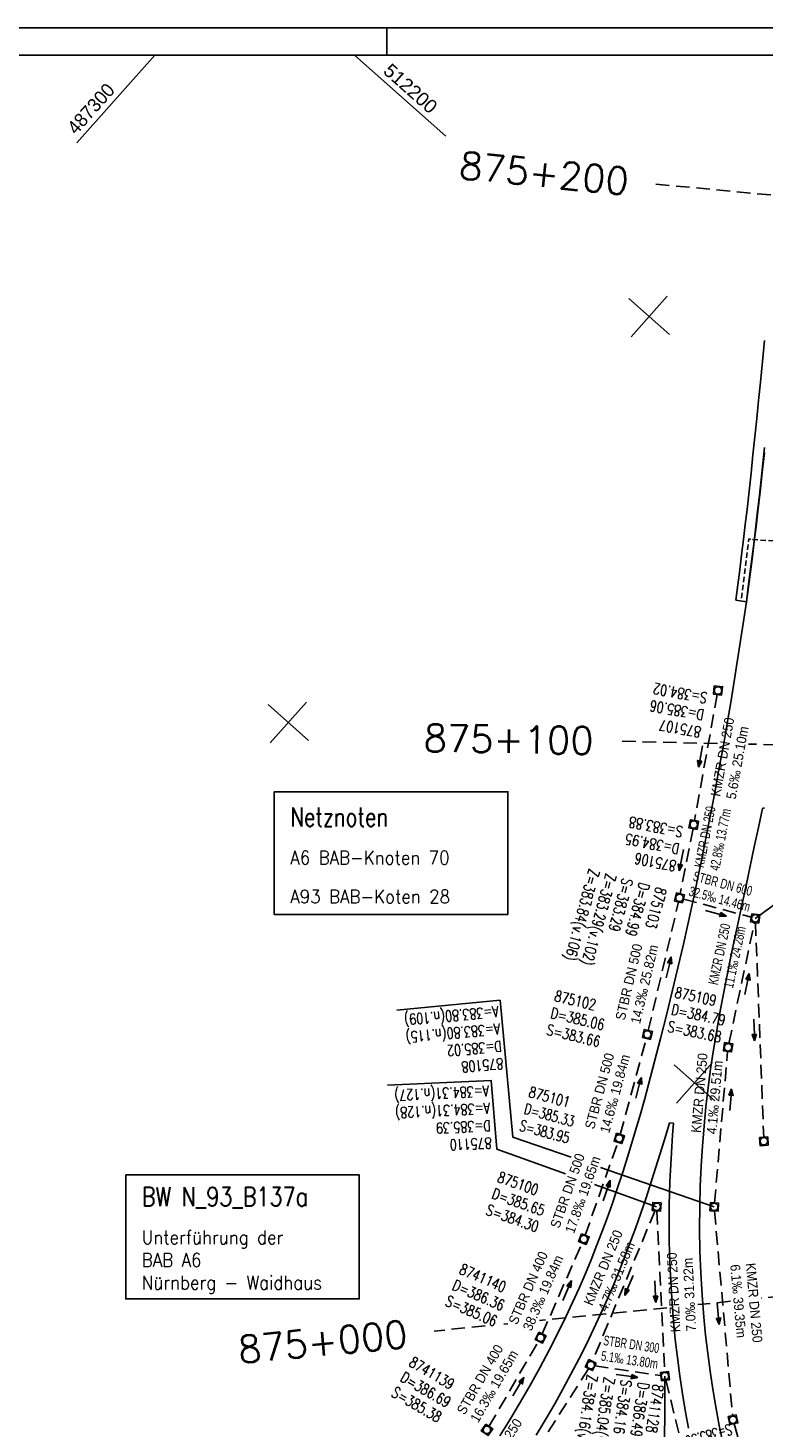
# Model space of a CAD drawing. Header units: millimetres. Extents: x -519 to 616, y -483 to 277.
# Tile 19 of 26: x -190 to -54, y 19 to 277. Entities that reach past the tile are written whole.
import ezdxf
from ezdxf.enums import TextEntityAlignment as Align

# ---------------------------------------------------------------- set-up
doc = ezdxf.new("R2010")
doc.units = ezdxf.units.MM
doc.header["$LTSCALE"] = 10
for name, pattern in [('LT00', [0]), ('LT00004', [0.6, 0.4, -0.2]), ('LT17', [0.15, 0.1, -0.05]), ('STRICHLINIE2', [0.375, 0.25, -0.125])]:
    doc.linetypes.add(name, pattern=pattern)
for name, color, linetype in [('--Ansichtsfenster', 6, 'Continuous'), ('--EK_03-Halt-Pfeil', 4, 'LT00'), ('--EK_03-Halt-Text', 140, 'LT00'), ('--EK_03-Haltung', 7, 'STRICHLINIE2'), ('--EK_03-Schacht-Text', 5, 'LT00'), ('--EK_06-Halt-Pfeil', 4, 'LT00'), ('--EK_06-Halt-Text', 140, 'LT00'), ('--EK_06-Haltung', 7, 'STRICHLINIE2'), ('--EK_06-Schacht-Text', 5, 'LT00'), ('--EK_A6-TEXT-KILOMETER', 30, 'LT17'), ('--EK_BW-SCHRIFT_A', 20, 'Continuous'), ('--EK_FBR', 2, 'LT00'), ('--Rahmen', 120, 'Continuous'), ('V_BR_KAPPE', 30, 'LT00'), ('V_KA_MULD', 182, 'LT00'), ('V_L_BWID', 30, 'LT17'), ('V_RASTER_75', 121, 'LT00')]:
    doc.layers.add(name, color=color, linetype=linetype)
doc.layers.add('Ausschnitt', color=7, linetype='LT00004', plot=False)
doc.styles.add('Beschrift', font='arial.ttf')
doc.styles.add('Haltungsbeschriftung', font='arial.ttf', dxfattribs={"width": 0.75})
doc.styles.add('Kilometrierung', font='romans.shx')
doc.styles.add('schachtbeschriftung', font='romans.shx', dxfattribs={"width": 0.75, "height": 0.2})
doc.styles.get("Standard").update_dxf_attribs({"font": 'arial.ttf'})

# ---------------------------------------------------------------- blocks, each defined once
blk = doc.blocks.new('SYMB1210')
at = {"color": 0, "linetype": 'ByBlock'}
blk.add_line((0.018815, -0.179014), (0.055623, -0.17119), dxfattribs=at)
for points in [[(-0.2, -0.2), (-0.2, 0.2), (0.2, 0.2), (0.2, -0.2), (-0.2, -0.2)], [(0.018815, 0.179014), (-0.018815, 0.179014), (-0.055623, 0.17119), (-0.09, 0.155885), (-0.120444, 0.133766), (-0.145623, 0.105801), (-0.164438, 0.073213), (-0.176067, 0.037424), (-0.18, 0)], [(-0.18, 0), (-0.176067, -0.037424), (-0.164438, -0.073213), (-0.145623, -0.105801), (-0.120444, -0.133766), (-0.09, -0.155885), (-0.055623, -0.17119), (-0.018815, -0.179014), (0.018815, -0.179014)], [(0.18, 0), (0.176067, 0.037424), (0.164438, 0.073213), (0.145623, 0.105801), (0.120444, 0.133766), (0.09, 0.155885), (0.055623, 0.17119), (0.018815, 0.179014)], [(0.055623, -0.17119), (0.09, -0.155885), (0.120444, -0.133766), (0.145623, -0.105801), (0.164438, -0.073213), (0.176067, -0.037424), (0.18, 0)]]:
    blk.add_lwpolyline(points, dxfattribs=at)
blk = doc.blocks.new('SYMB0070')
at = {"color": 0, "linetype": 'ByBlock'}
for p, q in [((-0.5, 0), (0.2, 0)), ((0.5, 0), (0.2, 0.1)), ((0.2, 0.1), (0.2, 0)), ((0.468, 0), (0.21, 0.086)), ((0.21, 0.086), (0.21, -0.086)), ((0.21, -0.086), (0.468, 0)), ((0.22, -0.072), (0.437, 0)), ((0.23, -0.058), (0.405, 0)), ((0.24, -0.045), (0.374, 0)), ((0.342, 0), (0.25, 0.031)), ((0.25, 0.031), (0.25, -0.031)), ((0.25, -0.031), (0.342, 0)), ((0.26, -0.017), (0.31, 0)), ((0.27, -0.003), (0.279, 0))]:
    blk.add_line(p, q, dxfattribs=at)
for points in [[(0.2, 0), (0.2, -0.1), (0.5, 0)], [(0.437, 0), (0.22, 0.072), (0.22, -0.072)], [(0.405, 0), (0.23, 0.058), (0.23, -0.058)], [(0.374, 0), (0.24, 0.045), (0.24, -0.045)], [(0.31, 0), (0.26, 0.017), (0.26, -0.017)], [(0.279, 0), (0.27, 0.003), (0.27, -0.003)]]:
    blk.add_lwpolyline(points, dxfattribs=at)

msp = doc.modelspace()

# ---------------------------------------------------------------- linework, layer by layer
at = {"layer": '--Ansichtsfenster', "linetype": 'Continuous'}
msp.add_lwpolyline([(-493.87, -477.64), (431.13, -477.64), (431.13, 272.36), (-493.87, 272.36)], close=True, dxfattribs=at)
at = {"layer": '--EK_03-Haltung'}
for p, q in [((-74.5, 59.54), (-86.05, 31.76)), ((-74.17, 59.48), (-72.72, 29.79)), ((-85.6, 30.96), (-73.43, 29.15)), ((-108.24, -3.37), (-86.74, 30.43)), ((-72.51, 28.31), (-63.08, -10.34))]:
    msp.add_line(p, q, dxfattribs=at)
at = {"layer": '--EK_03-Schacht-Text', "flags": 128}
for points in [[(-123.77, 82.62), (-104.69, 83.51), (-103.64, 70.85), (-91.01, 66.29)], [(-85.63, 64.35), (-74.21, 60.23)], [(-84.43, 7.97), (-72.78, 10.79), (-72.68, 29.04)]]:
    msp.add_lwpolyline(points, dxfattribs=at)
at = {"layer": '--EK_06-Haltung'}
for p, q in [((-63.05, 154.6), (-67.25, 131.37)), ((-67.52, 129.89), (-69.87, 117.85)), ((-75.75, 92.71), (-70.19, 116.39)), ((-69.29, 116.92), (-56.77, 113.55)), ((-60.92, 90.33), (-56.2, 112.62)), ((-56.02, 112.61), (-54.5, 73.05)), ((-80.91, 73.55), (-76.12, 91.26)), ((-63.56, 60.95), (-61.14, 88.85)), ((-87.37, 55), (-81.35, 72.12)), ((-63.56, 59.45), (-60.23, 21.75)), ((-95.28, 36.8), (-87.92, 53.6)), ((-105.08, 19.77), (-95.96, 35.46)), ((-59.96, 20.28), (-51.08, -11.88))]:
    msp.add_line(p, q, dxfattribs=at)
at = {"layer": '--EK_06-Schacht-Text', "flags": 128}
for points in [[(-51.01, 117.03), (-56.05, 113.36)], [(-122.03, 96.43), (-103.03, 98.28), (-100.69, 73.08), (-89.93, 69.35)], [(-84.53, 67.47), (-63.62, 60.2)]]:
    msp.add_lwpolyline(points, dxfattribs=at)
at = {"layer": '--EK_A6-TEXT-KILOMETER', "ltscale": 2.5}
for p, q in [((-34.55, 244.84), (-74.37, 248.6)), ((-63.04, 145.57), (-80.81, 145.97)), ((-40.82, 145.08), (-57.28, 145.45)), ((-72.31, 41.64), (-95.78, 39.28)), ((-60.62, 42.82), (-66.64, 42.21)), ((-51.2, 43.77), (-54.96, 43.39)), ((-101.6, 38.7), (-102.36, 38.62)), ((-105.76, 38.28), (-115.14, 37.34))]:
    msp.add_line(p, q, dxfattribs=at)
at = {"layer": '--EK_BW-SCHRIFT_A'}
msp.add_lwpolyline([(-144.6, 136.68), (-101.6, 136.68), (-101.6, 114.07), (-144.6, 114.07)], close=True, dxfattribs=at)
at = {"layer": '--EK_FBR'}
for p, q in [((-54.38, 133.71), (-54.74, 133.62)), ((-71.13, 75.61), (-71.82, 75.7))]:
    msp.add_line(p, q, dxfattribs=at)
at = {"layer": '--EK_FBR', "color": 2}
for points in [[(-54.37, 199.08), (-54.76, 195.5), (-55.16, 191.92), (-55.57, 188.35), (-55.9, 185.56), (-56.24, 182.78), (-56.59, 179.99), (-56.95, 177.21), (-57.3, 174.43), (-57.66, 171.65)], [(-103.08, 18.02), (-101.24, 20.98), (-99.44, 23.97), (-97.54, 27.26), (-95.7, 30.58), (-93.92, 33.93), (-92.21, 37.31), (-90.92, 39.93), (-89.68, 42.57), (-88.48, 45.23), (-87.32, 47.91), (-86.27, 50.45), (-85.26, 53.01), (-84.28, 55.57), (-83.33, 58.15), (-82.42, 60.74), (-81.53, 63.34), (-80.4, 66.76), (-79.31, 70.19), (-78.26, 73.64), (-77.26, 77.09), (-76.47, 79.91), (-75.7, 82.73), (-74.95, 85.55), (-74.21, 88.38), (-73.49, 91.21), (-72.4, 95.55), (-71.34, 99.9), (-70.3, 104.26), (-69.29, 108.62), (-68.59, 111.67), (-67.92, 114.74), (-67.25, 117.8), (-66.61, 120.87), (-66.03, 123.69), (-65.47, 126.51), (-64.92, 129.33), (-64.37, 132.15), (-63.83, 134.97), (-63.34, 137.54), (-62.86, 140.1), (-62.39, 142.66), (-61.92, 145.22), (-61.47, 147.79), (-61.03, 150.36), (-60.64, 152.72), (-60.26, 155.07), (-59.89, 157.43), (-59.52, 159.79), (-59.16, 162.15), (-58.79, 164.51), (-58.42, 166.87), (-58.04, 169.26), (-57.66, 171.65)], [(-57.74, 119.43), (-58.29, 116.87), (-58.84, 114.31), (-59.38, 111.75), (-59.93, 109.19), (-60.47, 106.63), (-60.98, 104.14), (-61.49, 101.65), (-61.98, 99.16), (-62.45, 96.66), (-62.91, 94.16), (-63.34, 91.66), (-63.75, 89.15), (-64.27, 85.65), (-64.73, 82.14), (-65.14, 78.63), (-65.48, 75.11), (-65.79, 71.4), (-66.02, 67.7), (-66.19, 63.99), (-66.28, 60.27), (-66.31, 56.19), (-66.24, 52.12), (-66.09, 48.04), (-65.85, 43.97), (-65.52, 39.9), (-65.19, 36.58), (-64.8, 33.27), (-64.36, 29.96), (-63.86, 26.66), (-63.31, 23.37), (-62.68, 19.94), (-61.99, 16.52)], [(-76.23, 61.68), (-77.12, 59.06), (-78.04, 56.44), (-79, 53.83), (-79.98, 51.24), (-81, 48.65), (-82.05, 46.09), (-83.26, 43.27), (-84.52, 40.47), (-85.81, 37.69), (-87.15, 34.93), (-88.55, 32.15), (-89.99, 29.38), (-91.46, 26.64), (-92.98, 23.92), (-94.55, 21.23), (-96.4, 18.16)], [(-68.35, 19.44), (-68.9, 22.41), (-69.46, 25.75), (-69.96, 29.1), (-70.4, 32.45), (-70.79, 35.81), (-71.11, 39.18), (-71.36, 42.34), (-71.56, 45.49), (-71.72, 48.65), (-71.83, 51.81), (-71.88, 53.99), (-71.91, 56.17), (-71.92, 58.34), (-71.89, 60.52)]]:
    msp.add_lwpolyline(points, dxfattribs=at)
at = {"layer": '--EK_FBR'}
for points in [[(-54.74, 133.62), (-55.48, 130.07), (-56.24, 126.53), (-56.99, 122.98), (-57.74, 119.43)], [(-71.82, 75.7), (-72.53, 73.36), (-73.25, 71.01), (-73.98, 68.68), (-74.71, 66.34), (-75.46, 64.01), (-76.23, 61.68)], [(-71.89, 60.52), (-71.84, 62.68), (-71.76, 64.84), (-71.66, 66.99), (-71.54, 69.15), (-71.41, 71.3), (-71.27, 73.46), (-71.13, 75.61)]]:
    msp.add_lwpolyline(points, dxfattribs=at)
at = {"layer": '--Rahmen'}
for p, q in [((-518.87, 277.36), (616.13, 277.36)), ((-123.87, 272.36), (-123.87, 277.36))]:
    msp.add_line(p, q, dxfattribs=at)
at = {"layer": 'V_BR_KAPPE'}
msp.add_line((-59.64, 171.98), (-57.7, 171.65), dxfattribs=at)
for points in [[(-59.64, 171.98), (-59.29, 174.76), (-58.93, 177.54), (-58.58, 180.33), (-58.24, 183.11), (-57.9, 185.9), (-57.58, 188.68), (-57.2, 192.02), (-56.83, 195.37), (-56.48, 198.71), (-56.13, 202.06), (-55.79, 205.41), (-55.45, 208.75), (-55.12, 212.1), (-54.73, 215.94), (-54.34, 219.78)], [(-54.36, 200.07), (-54.66, 197.14), (-54.97, 194.22), (-55.29, 191.29), (-55.62, 188.37), (-55.95, 185.58), (-56.29, 182.79), (-56.64, 180.01), (-56.99, 177.22), (-57.35, 174.44), (-57.7, 171.65)]]:
    msp.add_lwpolyline(points, dxfattribs=at)
at = {"layer": 'V_L_BWID'}
msp.add_line((-58.58, 172.32), (-57.23, 183.24), dxfattribs=at)
msp.add_lwpolyline([(-18.27, 154.27), (-19.31, 163.73), (-19.55, 166.21), (-24.28, 169.4), (-24.47, 169.09), (-24.2, 168.85), (-24.5, 168.49), (-25.28, 168.53), (-26.23, 168.57), (-40.51, 169.2), (-40.18, 175.38), (-39.96, 179.52), (-39.85, 179.55), (-39.85, 179.95), (-40, 179.99), (-44.77, 183.18), (-44.96, 182.87), (-44.9, 182.78), (-45.12, 182.42), (-56.86, 183.14), (-56.92, 183.2), (-57.23, 183.24)], dxfattribs=at)
at = {"layer": 'V_RASTER_75'}
for p, q in [((-166.59, 272.36), (-180.94, 256.2)), ((-129.82, 272.36), (-113.04, 257.46)), ((-79.34, 227.53), (-71.86, 220.89)), ((-78.92, 220.47), (-72.28, 227.95)), ((-138.27, 146.12), (-145.74, 152.76)), ((-145.33, 145.7), (-138.69, 153.18)), ((-63.5, 79.72), (-70.97, 86.36)), ((-63.91, 86.78), (-70.56, 79.3))]:
    msp.add_line(p, q, dxfattribs=at)

# ---------------------------------------------------------------- block references
at = {"layer": '--EK_03-Halt-Pfeil', "yscale": 4.000000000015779}
for p, xscale, zscale, rotation in [((-79.32, 45.75), 4.000000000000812, 4.000000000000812, 247.4151293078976), ((-74.45, 44.58), 4.000000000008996, 4, 272.8036593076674), ((-79.66, 29.06), 4.000000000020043, 4, 351.5559793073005)]:
    msp.add_blockref('SYMB0070', p, dxfattribs=dict(at, xscale=xscale, zscale=zscale, rotation=rotation))
at = {"layer": '--EK_06-Halt-Pfeil', "yscale": 4.000000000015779}
for p, xscale, zscale, rotation in [((-66.13, 143.16), 3.999999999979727, 4, 259.7542993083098), ((-69.68, 124.06), 3.999999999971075, 4, 258.9739493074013), ((-63.29, 114.27), 3.999999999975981, 4, 344.9334293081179), ((-71.99, 104.32), 4.000000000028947, 4, 76.77037930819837), ((-57.58, 101.27), 3.999999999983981, 4, 78.05162930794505), ((-56.26, 92.79), 3.999999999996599, 4, 272.194909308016), ((-77.55, 82.14), 4.000000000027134, 4, 74.86262930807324), ((-60.59, 79.98), 4.000000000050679, 4, 85.04139930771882), ((-83.42, 63.23), 4.00000000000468, 4, 70.62744930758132), ((-90.68, 44.8), 3.999999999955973, 4, 66.35472930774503), ((-62.89, 40.51), 3.999999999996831, 4, 275.0523893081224), ((-99.65, 27.12), 3.999999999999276, 3.999999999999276, 59.83198930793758)]:
    msp.add_blockref('SYMB0070', p, dxfattribs=dict(at, xscale=xscale, zscale=zscale, rotation=rotation))
at = {"layer": 'V_KA_MULD', "zscale": 3.8}
for p, xscale, yscale, rotation in [((-62.92, 155.33), 3.79999999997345, 3.799999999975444, 263.8574284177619), ((-67.38, 130.63), 3.800000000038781, 3.799999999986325, 79.38330817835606), ((-70.01, 117.12), 3.799999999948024, 3.799999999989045, 77.22442817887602), ((-56.05, 113.36), 3.799999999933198, 3.799999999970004, 261.8159875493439), ((-75.92, 91.98), 3.800000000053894, 3.799999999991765, 76.35120608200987), ((-61.07, 89.6), 3.80000000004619, 3.799999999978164, 261.8719374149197), ((-81.1, 72.83), 3.799999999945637, 3.799999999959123, 252.1051343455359), ((-54.47, 72.3), 3.800000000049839, 3.799999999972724, 274.198401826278), ((-74.21, 60.23), 3.800000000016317, 3.799999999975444, 356.3090993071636), ((-63.62, 60.2), 3.800000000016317, 3.799999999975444, 356.3090993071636), ((-87.62, 54.29), 3.800000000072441, 3.799999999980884, 248.3140347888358), ((-95.58, 36.11), 3.800000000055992, 3.799999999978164, 243.0622938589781), ((-86.34, 31.07), 3.800000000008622, 3.799999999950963, 153.6402863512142), ((-72.68, 29.04), 3.800000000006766, 3.799999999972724, 277.0477872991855), ((-60.16, 21), 3.800000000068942, 3.799999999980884, 281.9114577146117), ((-105.45, 19.13), 3.800000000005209, 3.799999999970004, 235.6719018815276)]:
    msp.add_blockref('SYMB1210', p, dxfattribs=dict(at, xscale=xscale, yscale=yscale, rotation=rotation))

# ---------------------------------------------------------------- texts
at = {"layer": '--EK_03-Halt-Text', "style": 'Haltungsbeschriftung'}
for s, rotation, width, p in [('KMZR DN 250', 67.4151, 0.9, (-86.06, 41.88)), ('4.7‰ 31.58m', 67.4151, 0.9, (-83.4, 40.77)), ('KMZR DN 250', 92.8037, 0.9, (-69.82, 37.16)), ('7.0‰ 31.22m', 92.8037, 0.9, (-66.94, 37.3)), ('STBR DN 300', 351.556, 0.65, (-84.12, 34.78)), ('5.1‰ 13.80m', 351.556, 0.7, (-84.55, 31.93)), ('KMZR DN 250', 57.5467, 0.9, (-106.76, 8.05))]:
    msp.add_text(s, height=1.8, rotation=rotation, dxfattribs=dict(at, width=width)).set_placement(p)
at = {"layer": '--EK_03-Schacht-Text', "style": 'schachtbeschriftung', "width": 0.75}
for s, rotation, p in [('A=384.31(n.127)', 182.8037, (-105.1, 82.57)), ('A=384.31(n.128)', 182.8037, (-104.94, 79.38)), ('D=385.39', 182.8037, (-104.79, 76.18)), ('875110', 182.8037, (-104.63, 72.99)), ('Z=384.16(v.110)', 261.556, (-87.05, 29.42)), ('Z=385.04(v.129)', 261.556, (-83.88, 28.95)), ('S=384.16', 261.556, (-80.72, 28.48)), ('D=386.49', 261.556, (-77.55, 28.01)), ('8741128', 261.556, (-74.85, 27.64))]:
    msp.add_text(s, height=2, rotation=rotation, dxfattribs=at).set_placement(p)
at = {"layer": '--EK_06-Halt-Text', "style": 'Haltungsbeschriftung'}
for s, rotation, width, p in [('KMZR DN 250', 79.7543, 0.9, (-62.52, 135.69)), ('5.6‰ 25.10m', 79.7543, 0.9, (-59.68, 135.18)), ('KMZR DN 250', 78.9739, 0.7, (-65.54, 122.57)), ('42.8‰ 13.77m', 78.9739, 0.7, (-62.71, 122.02)), ('STBR DN 600', 344.9334, 0.7, (-67.67, 120.35)), ('32.5‰ 14.46m', 344.9334, 0.7, (-68.42, 117.57)), ('KMZR DN 250', 78.0516, 0.7, (-62.98, 100.98)), ('11.1‰ 24.28m', 78.0516, 0.7, (-60.17, 100.38)), ('STBR DN 500', 76.7704, 0.9, (-80.09, 94.46)), ('14.3‰ 25.82m', 76.7704, 0.9, (-77.28, 93.8)), ('14.6‰ 19.84m', 74.8626, 0.9, (-82.95, 73.66)), ('STBR DN 500', 74.8626, 0.9, (-85.73, 74.41)), ('KMZR DN 250', 85.0414, 0.9, (-66.09, 73.79)), ('4.1‰ 29.51m', 85.0414, 0.9, (-63.22, 73.54)), ('STBR DN 500', 70.6275, 0.9, (-92.15, 56.12)), ('17.8‰ 19.65m', 70.6275, 0.9, (-89.43, 55.16)), ('STBR DN 400', 66.3547, 0.9, (-99.92, 38.36)), ('38.3‰ 19.84m', 66.3547, 0.9, (-97.28, 37.21)), ('6.1‰ 39.35m', 275.0524, 0.9, (-60.67, 49.54)), ('KMZR DN 250', 275.0524, 0.9, (-57.81, 49.8)), ('STBR DN 400', 59.832, 0.9, (-109.56, 21.77)), ('16.3‰ 19.65m', 59.832, 0.9, (-107.07, 20.32))]:
    msp.add_text(s, height=1.8, rotation=rotation, dxfattribs=dict(at, width=width)).set_placement(p)
at = {"layer": '--EK_06-Schacht-Text', "style": 'schachtbeschriftung'}
for s, rotation, width, p in [('S=384.02', 169.7543, 0.75, (-64.77, 154.91)), ('D=385.06', 169.7543, 0.75, (-65.34, 151.76)), ('875107', 169.7543, 0.75, (-65.91, 148.61)), ('S=383.88', 168.9739, 0.75, (-69.24, 130.23)), ('D=384.95', 168.9739, 0.75, (-69.85, 127.09)), ('875106', 168.9739, 0.75, (-70.47, 123.95)), ('Z=383.84(v.106)', 254.9334, 0.75, (-86.64, 122.6)), ('Z=383.29(v.102)', 254.9334, 0.75, (-83.55, 121.76)), ('S=383.29', 254.9334, 0.75, (-80.46, 120.93)), ('D=384.99', 254.9334, 0.75, (-77.37, 120.1)), ('875103', 254.9334, 0.75, (-74.28, 119.27)), ('875109', 348.0516, 0.75, (-71.01, 98.79)), ('875102', 346.7704, 0.75, (-93.17, 98.16)), ('A=383.80(n.109)', 185.0524, 0.75, (-103.37, 97.19)), ('D=385.06', 346.7704, 0.75, (-93.9, 95.04)), ('D=384.79', 348.0516, 0.75, (-71.67, 95.66)), ('A=383.80(n.115)', 185.0524, 0.75, (-103.09, 94)), ('S=383.66', 346.7704, 0.75, (-94.63, 91.93)), ('S=383.68', 348.0516, 0.75, (-72.33, 92.52)), ('D=385.02', 185.0524, 0.75, (-102.81, 90.82)), ('875108', 185.0524, 0.75, (-102.53, 87.63)), ('875101', 344.8626, 0.75, (-97.93, 80.49)), ('D=385.33', 344.8626, 0.7, (-98.77, 77.4)), ('S=383.95', 344.8626, 0.7, (-99.6, 74.31)), ('875100', 340.6275, 0.75, (-103.69, 64.86)), ('D=385.65', 340.6275, 0.75, (-104.75, 61.85)), ('S=384.30', 340.6275, 0.75, (-105.81, 58.83)), ('8741140', 336.3547, 0.75, (-110.73, 47.99)), ('D=386.36', 336.3547, 0.75, (-112.01, 45.06)), ('S=385.06', 336.3547, 0.75, (-113.3, 42.13)), ('8741139', 329.832, 0.75, (-119.99, 30.99)), ('D=386.69', 329.832, 0.75, (-121.6, 28.22)), ('S=385.38', 329.832, 0.75, (-123.21, 25.45)), ('S=383.56', 195.4399, 0.65, (-60.68, 20.25))]:
    msp.add_text(s, height=2, rotation=rotation, dxfattribs=dict(at, width=width)).set_placement(p)
at = {"layer": '--EK_A6-TEXT-KILOMETER', "style": 'Kilometrierung'}
for s, rotation, p in [('875+200', 354.4132, (-79.35, 249.07)), ('875+100', 359.081, (-85.81, 146.08)), ('875+000', 5.4472, (-120.11, 36.84))]:
    msp.add_text(s, height=5, rotation=rotation, dxfattribs=at).set_placement(p, align=Align.MIDDLE_RIGHT)
at = {"layer": 'V_RASTER_75'}
for s, rotation, width, p in [(' 512200', 318.3923, 1.006, (-125.46, 269.82)), (' 487300', 48.3923, 0.944, (-181.68, 256.86))]:
    msp.add_text(s, height=2.5, rotation=rotation, dxfattribs=dict(at, width=width)).set_placement(p)

# ---------------------------------------------------------------- next in the draw order: texts
at = {"layer": '--EK_BW-SCHRIFT_A', "char_height": 2, "attachment_point": 1, "rotation": 359.9995, "style": 'Beschrift', "bg_fill": 3, "box_fill_scale": 1.5, "bg_fill_color": 256}
for s, insert, width, bg_fill_transparency in [('{\\Fromans|c0;\\H1.7499x;\\W0.77;Netznoten\\fArial|b0|i0|c238|p34;\\W0.8;\\P\\Fromans|c238;\\H0.3714x;\\W0.9;\\P\\Fromans|c0;\\H1.924x;A6 BAB-Knoten 70\\P\\pt8,20;\\H0.72004x;\\P\\H1.3883x;A93 BAB-Koten 28}', (-141.65, 133.8), 36.1706, 2295167), ('{\\Fromans|c238;\\H1.7499x;\\W0.8;BW N_\\Fromans|c0;93\\Fromans|c238;_B\\Fromans|c0;137a\\fArial|b0|i0|c238|p34;\\P\\Fromans|c238;\\H0.3714x;\\W0.9;\\P\\Fromans|c0;\\H1.924x;Unterführung der\\PBAB A6\\PNürnberg - Waidhaus}', (-168.99, 63.86), 38.4563, 3932192)]:
    msp.add_mtext(s, dxfattribs=dict(at, insert=insert, width=width, bg_fill_transparency=bg_fill_transparency))

# ---------------------------------------------------------------- next in the draw order: linework, layer by layer
at = {"layer": '--EK_BW-SCHRIFT_A'}
msp.add_lwpolyline([(-171.94, 66.1), (-128.94, 66.1), (-128.94, 43.25), (-171.94, 43.25)], close=True, dxfattribs=at)
at = {"layer": '--Rahmen'}
msp.add_lwpolyline([(-493.87, 272.36), (431.13, 272.36), (431.13, -477.64), (-493.87, -477.64)], close=True, dxfattribs=at)
at = {"layer": 'Ausschnitt', "ltscale": 10}
msp.add_lwpolyline([(-493.87, -477.64), (-493.87, 272.36), (431.12, 272.36)], dxfattribs=at)

doc.saveas('drawing.dxf')
